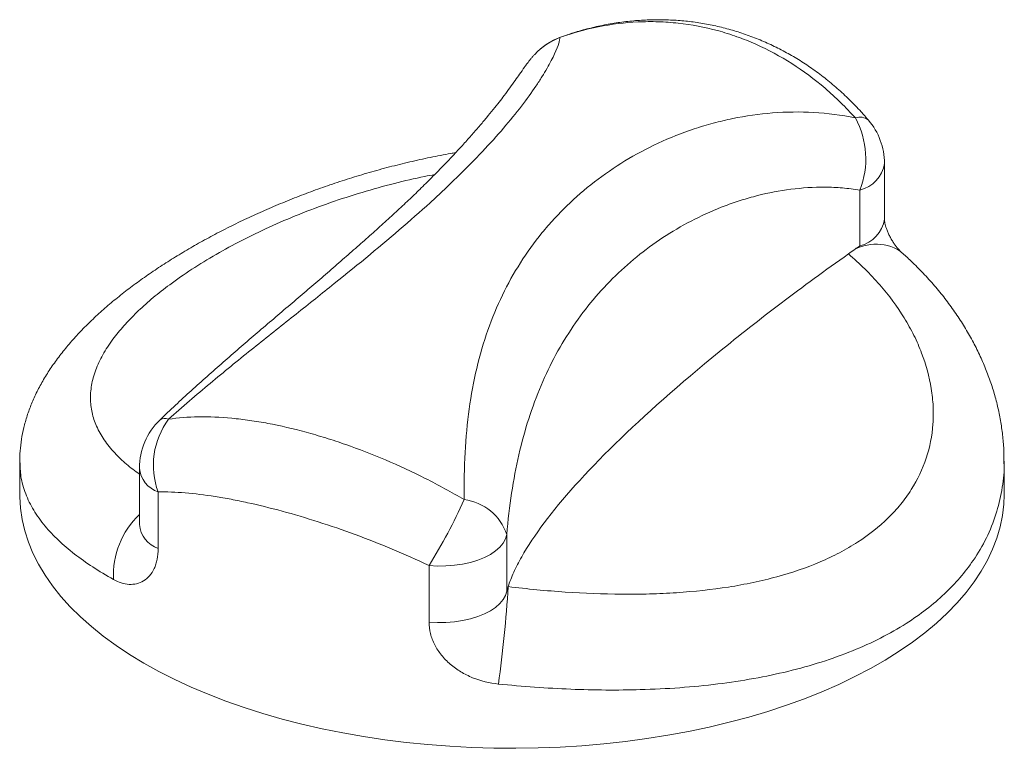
# Model space of a CAD drawing. Header units: millimetres. Extents: x 192.4 to 229.9, y 149.4 to 177.2.
import ezdxf

# ---------------------------------------------------------------- set-up
doc = ezdxf.new("R2010")
doc.units = ezdxf.units.MM
doc.layers.add('OBJECT', color=4, linetype='Continuous', lineweight=15)

# ---------------------------------------------------------------- blocks, each defined once
blk = doc.blocks.new('Knob, Burner')
at = {"color": 8, "linetype": 'Continuous', "lineweight": 15}
blk.add_line((0.143, 1.3707), (0.1465, 1.3723), dxfattribs=at)
at = {"color": 7, "linetype": 'Continuous', "lineweight": 15}
for p, q in [((0.067, 1.3191), (0.0683, 1.3205)), ((1.1163, 0.8264), (1.1163, 0.9936)), ((1.0426, 0.7466), (1.0426, 0.9137)), ((-1.475, 0.0995), (-1.475, 0)), ((1.475, 0), (1.475, 0.1006)), ((-1.1163, 0.0804), (-1.1163, -0.089)), ((-1.06, 0.0087), (-1.06, -0.1606)), ((-0.0154, -0.119), (-0.0154, -0.2884)), ((-0.2484, -0.3812), (-0.2484, -0.2119))]:
    blk.add_line(p, q, dxfattribs=at)
at = {"color": 7, "linetype": 'Continuous', "lineweight": 15, "flags": 128}
for points in [[(-1.475, 0), (-1.475, -0.0062), (-1.4729, -0.0403), (-1.4679, -0.0742), (-1.46, -0.1081), (-1.4491, -0.1417), (-1.4353, -0.1751), (-1.4186, -0.208), (-1.3991, -0.2406), (-1.3767, -0.2727), (-1.3515, -0.3042), (-1.3237, -0.3352), (-1.2932, -0.3654), (-1.26, -0.3949), (-1.2244, -0.4236), (-1.1862, -0.4515), (-1.1457, -0.4785), (-1.1029, -0.5045), (-1.0578, -0.5294), (-1.0106, -0.5533), (-0.9614, -0.5761), (-0.9102, -0.5978), (-0.8573, -0.6182), (-0.8025, -0.6374), (-0.7462, -0.6553), (-0.6884, -0.6719)], [(-0.6884, -0.6719), (-0.6292, -0.6871), (-0.5687, -0.701), (-0.507, -0.7134), (-0.4444, -0.7244), (-0.3808, -0.7339), (-0.3165, -0.742), (-0.2516, -0.7486), (-0.1861, -0.7536), (-0.1203, -0.7572), (-0.0542, -0.7592), (0.012, -0.7597), (0.0782, -0.7586), (0.1442, -0.756), (0.2099, -0.752), (0.2752, -0.7463), (0.3399, -0.7392), (0.4039, -0.7306), (0.4672, -0.7206), (0.5295, -0.709), (0.5907, -0.6961), (0.6508, -0.6817), (0.7095, -0.666), (0.7668, -0.649), (0.8226, -0.6306), (0.8767, -0.6109), (0.929, -0.5901), (0.9795, -0.568), (1.0279, -0.5448), (1.0744, -0.5205), (1.1186, -0.4952), (1.1606, -0.4688), (1.2003, -0.4415), (1.2376, -0.4133), (1.2723, -0.3843), (1.3045, -0.3545), (1.3341, -0.324), (1.361, -0.2929), (1.3851, -0.2611), (1.4065, -0.2289), (1.425, -0.1961), (1.4406, -0.163), (1.4534, -0.1296), (1.4632, -0.0959), (1.4701, -0.0619), (1.474, -0.0279), (1.475, 0)], [(-0.2484, -0.2119), (-0.2231, -0.2132), (-0.1976, -0.213), (-0.1725, -0.211), (-0.148, -0.2074), (-0.1245, -0.2023), (-0.1026, -0.1956), (-0.0825, -0.1876), (-0.0645, -0.1783), (-0.0489, -0.1679), (-0.0361, -0.1566), (-0.0261, -0.1446), (-0.0192, -0.1319), (-0.0154, -0.119)], [(-0.2484, -0.3812), (-0.2231, -0.3826), (-0.1976, -0.3823), (-0.1724, -0.3804), (-0.1479, -0.3768), (-0.1245, -0.3716), (-0.1025, -0.365), (-0.0824, -0.3569), (-0.0644, -0.3476), (-0.0489, -0.3373), (-0.036, -0.3259), (-0.026, -0.3139), (-0.0191, -0.3012), (-0.0154, -0.2882)]]:
    blk.add_lwpolyline(points, dxfattribs=at)
at = {"color": 7, "linetype": 'Continuous', "lineweight": 15}
for centre, radius, start, end in [((0.2147, 1.1843), 0.2, 109.9482, 137.0759), ((0.8053, 1.0074), 0.2552, 338.4602, 28.6697), ((0.9163, 0.9936), 0.2, 0, 40.483), ((-0.9163, 0.0804), 0.2, 133.9885, 180), ((-0.842, 0.089), 0.2323, 143.6595, 200.2139), ((-1.6401, 0.6573), 1.6408, 328.0146, 335.8431), ((-0.1617, -0.167), 0.1539, 18.1794, 83.0285), ((-3.3941, -0.0828), 3.3882, 351.7846, 356.7483)]:
    blk.add_arc(centre, radius, start, end, dxfattribs=at)
at = {"color": 8, "linetype": 'Continuous', "lineweight": 15}
for centre, radius, start, end in [((0.2131, 1.1858), 0.1978, 110.7556, 137.0704), ((1.0432, 1.0925), 0.0399, 50.8093, 110.5879), ((1.0205, 1.0081), 0.0969, 283.2076, 351.406), ((1.0205, 0.8409), 0.0969, 283.2076, 351.406), ((1.0916, 0.6193), 0.1325, 56.6822, 129.0233), ((-1.0402, 0.2039), 0.0253, 64.1421, 126.5467), ((-1.0327, 0.0881), 0.0839, 185.2827, 251.0201), ((-0.9411, -0.2416), 0.2533, 133.7422, 182.6851), ((-1.0327, -0.0813), 0.0839, 185.2827, 251.0201)]:
    blk.add_arc(centre, radius, start, end, dxfattribs=at)
at = {"color": 7, "linetype": 'Continuous', "lineweight": 15}
for points, knots in [([(1.0292, 1.1299), (1.0006, 1.1617), (0.9703, 1.1914), (0.9064, 1.2461), (0.8731, 1.2708), (0.8041, 1.3148), (0.7683, 1.3342), (0.7125, 1.359), (0.6936, 1.3667), (0.6551, 1.3804), (0.6358, 1.3864), (0.5774, 1.4023), (0.5381, 1.4097), (0.4784, 1.4162), (0.4585, 1.4176), (0.4183, 1.4189), (0.398, 1.4187), (0.3377, 1.4159), (0.2981, 1.4109), (0.2197, 1.3952), (0.1811, 1.3844), (0.143, 1.3707)], [0, 0, 0, 0, 0.125, 0.125, 0.25, 0.25, 0.375, 0.375, 0.4375, 0.4375, 0.5, 0.5, 0.625, 0.625, 0.6875, 0.6875, 0.75, 0.75, 0.875, 0.875, 1, 1, 1, 1]), ([(1.0682, 1.1233), (1.0611, 1.1317), (1.043, 1.1529), (1.0119, 1.1847), (0.9755, 1.2187), (0.9377, 1.2502), (0.8987, 1.279), (0.8587, 1.3052), (0.8179, 1.3288), (0.7759, 1.35), (0.7329, 1.3686), (0.6891, 1.3846), (0.6447, 1.3979), (0.5999, 1.4086), (0.5548, 1.4165), (0.5095, 1.4217), (0.4637, 1.4244), (0.4173, 1.4245), (0.3706, 1.422), (0.3237, 1.4168), (0.2769, 1.409), (0.2304, 1.3985), (0.1868, 1.3864), (0.1592, 1.3766), (0.1465, 1.3721)], [0, 0, 0, 0, 0.032044, 0.080987, 0.129463, 0.177571, 0.225336, 0.271711, 0.318071, 0.364348, 0.41048, 0.456411, 0.502093, 0.547491, 0.592425, 0.63713, 0.682305, 0.727934, 0.773974, 0.820367, 0.867038, 0.913901, 0.960594, 1, 1, 1, 1]), ([(0.143, 1.3707), (0.1433, 1.3693), (0.1433, 1.3672), (0.1424, 1.3615), (0.1415, 1.358), (0.1379, 1.3456), (0.1338, 1.3349), (0.1222, 1.3096), (0.1147, 1.295), (0.1008, 1.2706), (0.0957, 1.2621), (0.0846, 1.2443), (0.0785, 1.235), (0.0463, 1.1873), (0.0138, 1.1448), (-0.0641, 1.0539), (-0.1097, 1.0055), (-0.1749, 0.9418), (-0.1884, 0.9288), (-0.2162, 0.9026), (-0.2306, 0.8893), (-0.2748, 0.8491), (-0.3056, 0.8218), (-0.4021, 0.7388), (-0.4716, 0.6819), (-0.5835, 0.5922), (-0.6223, 0.5615), (-0.7009, 0.499), (-0.7409, 0.4673), (-0.8219, 0.4022), (-0.863, 0.3688), (-0.9457, 0.2997), (-0.9874, 0.264), (-1.0292, 0.2266)], [0, 0, 0, 0, 0.03125, 0.03125, 0.0625, 0.0625, 0.125, 0.125, 0.1875, 0.1875, 0.21875, 0.21875, 0.25, 0.25, 0.375, 0.375, 0.5, 0.5, 0.53125, 0.53125, 0.5625, 0.5625, 0.625, 0.625, 0.75, 0.75, 0.8125, 0.8125, 0.875, 0.875, 0.9375, 0.9375, 1, 1, 1, 1]), ([(0.0669, 1.3191), (0.0648, 1.3168), (0.0603, 1.3117), (0.0547, 1.3049), (0.0492, 1.2977), (0.0436, 1.2903), (0.0349, 1.2782), (0.024, 1.2626), (0.0096, 1.2422), (-0.0055, 1.221), (-0.0217, 1.1991), (-0.0383, 1.1775), (-0.0559, 1.1551), (-0.0758, 1.1308), (-0.0979, 1.1047), (-0.122, 1.077), (-0.1483, 1.0476), (-0.1769, 1.0167), (-0.2076, 0.9844), (-0.2406, 0.9508), (-0.2746, 0.9172), (-0.3099, 0.8832), (-0.3465, 0.849), (-0.3855, 0.8132), (-0.4262, 0.7767), (-0.4687, 0.7391), (-0.5127, 0.7006), (-0.5582, 0.6612), (-0.6049, 0.6211), (-0.6526, 0.5803), (-0.7012, 0.5388), (-0.7501, 0.4971), (-0.7989, 0.4554), (-0.8472, 0.4136), (-0.8954, 0.3715), (-0.9432, 0.3288), (-0.9906, 0.2854), (-1.0279, 0.2506), (-1.0493, 0.2298), (-1.0552, 0.2242)], [0, 0, 0, 0, 0.008231, 0.017965, 0.029449, 0.043511, 0.061604, 0.101034, 0.133991, 0.169162, 0.202528, 0.229911, 0.25867, 0.287693, 0.317102, 0.346869, 0.376975, 0.407408, 0.438159, 0.469222, 0.50059, 0.528889, 0.558959, 0.58869, 0.618585, 0.648575, 0.678594, 0.708564, 0.738436, 0.768167, 0.797725, 0.827098, 0.85531, 0.883033, 0.910336, 0.937253, 0.963832, 0.990109, 1, 1, 1, 1]), ([(-0.143, -0.0142), (-0.1436, 0.0348), (-0.1428, 0.0816), (-0.1379, 0.1718), (-0.1339, 0.2153), (-0.1223, 0.2993), (-0.1148, 0.3399), (-0.0962, 0.4187), (-0.0851, 0.457), (-0.0465, 0.5666), (-0.0139, 0.6337), (0.0453, 0.7268), (0.0668, 0.7566), (0.1017, 0.7995), (0.1137, 0.8134), (0.1385, 0.8404), (0.1512, 0.8536), (0.2168, 0.9173), (0.275, 0.9622), (0.4024, 1.0397), (0.4716, 1.0722), (0.5651, 1.1033), (0.5842, 1.109), (0.6227, 1.1193), (0.6421, 1.1239), (0.701, 1.136), (0.7409, 1.1417), (0.8218, 1.1481), (0.8629, 1.1487), (0.9456, 1.144), (0.9873, 1.1387), (1.0292, 1.1299)], [0, 0, 0, 0, 0.0625, 0.0625, 0.125, 0.125, 0.1875, 0.1875, 0.25, 0.25, 0.375, 0.375, 0.4375, 0.4375, 0.46875, 0.46875, 0.5, 0.5, 0.625, 0.625, 0.75, 0.75, 0.78125, 0.78125, 0.8125, 0.8125, 0.875, 0.875, 0.9375, 0.9375, 1, 1, 1, 1]), ([(-0.1686, 1.0258), (-0.1734, 1.0251), (-0.1989, 1.0209), (-0.2449, 1.0117), (-0.3063, 0.9983), (-0.3672, 0.9832), (-0.4275, 0.9666), (-0.4869, 0.9487), (-0.5453, 0.9294), (-0.6027, 0.909), (-0.659, 0.8874), (-0.7142, 0.8646), (-0.7681, 0.8409), (-0.8206, 0.8162), (-0.8716, 0.7907), (-0.921, 0.7644), (-0.9686, 0.7374), (-1.0146, 0.7097), (-1.059, 0.6812), (-1.1018, 0.652), (-1.1431, 0.6219), (-1.1825, 0.5911), (-1.22, 0.5596), (-1.2555, 0.5273), (-1.2888, 0.4943), (-1.3198, 0.4607), (-1.3484, 0.4264), (-1.3746, 0.3911), (-1.3981, 0.3553), (-1.4186, 0.319), (-1.4359, 0.2827), (-1.45, 0.2466), (-1.4608, 0.2108), (-1.4686, 0.1756), (-1.4732, 0.1408), (-1.4752, 0.1156), (-1.4748, 0.102), (-1.4747, 0.0999)], [0, 0, 0, 0, 0.007033, 0.037395, 0.067775, 0.098171, 0.128583, 0.159011, 0.189313, 0.219529, 0.249794, 0.280082, 0.310359, 0.340602, 0.370792, 0.400919, 0.430981, 0.46097, 0.49119, 0.521623, 0.552251, 0.583061, 0.614036, 0.645162, 0.676433, 0.707424, 0.738713, 0.770085, 0.801205, 0.831755, 0.861443, 0.890069, 0.917536, 0.94406, 0.969969, 0.995369, 1, 1, 1, 1]), ([(1.0426, 0.9137), (1.0253, 0.9166), (1.0079, 0.9187), (0.9731, 0.9215), (0.9558, 0.9223), (0.904, 0.9226), (0.8698, 0.9204), (0.8021, 0.9118), (0.7687, 0.9054), (0.7194, 0.8929), (0.7032, 0.8883), (0.6709, 0.8781), (0.6549, 0.8726), (0.5762, 0.8429), (0.5173, 0.8129), (0.4077, 0.7426), (0.3569, 0.7023), (0.287, 0.6342), (0.2647, 0.6102), (0.2224, 0.5597), (0.2026, 0.5334), (0.1468, 0.4512), (0.1146, 0.3921), (0.0738, 0.2957), (0.0613, 0.2622), (0.0392, 0.1929), (0.0294, 0.1572), (0.0125, 0.0832), (0.0052, 0.045), (-0.0068, -0.0346), (-0.0117, -0.0758), (-0.0154, -0.119)], [0, 0, 0, 0, 0.03125, 0.03125, 0.0625, 0.0625, 0.125, 0.125, 0.1875, 0.1875, 0.21875, 0.21875, 0.25, 0.25, 0.375, 0.375, 0.5, 0.5, 0.5625, 0.5625, 0.625, 0.625, 0.75, 0.75, 0.8125, 0.8125, 0.875, 0.875, 0.9375, 0.9375, 1, 1, 1, 1]), ([(1.1643, 0.7302), (1.1639, 0.7306), (1.1629, 0.7315), (1.1596, 0.7348), (1.1548, 0.7402), (1.1492, 0.7473), (1.1432, 0.756), (1.1369, 0.7661), (1.1312, 0.7768), (1.1261, 0.7878), (1.1223, 0.798), (1.1194, 0.8072), (1.1176, 0.8147), (1.1167, 0.8208), (1.1163, 0.8251), (1.1163, 0.8259), (1.1163, 0.8263)], [0, 0, 0, 0, 0.058365, 0.136111, 0.211961, 0.291188, 0.374699, 0.457117, 0.537601, 0.614472, 0.6901, 0.753693, 0.818917, 0.887657, 0.951753, 1, 1, 1, 1]), ([(1.0426, 0.7466), (1.0425, 0.7465), (1.0424, 0.7464), (1.0422, 0.7463), (1.0415, 0.7458), (1.0409, 0.7453), (1.0402, 0.7449), (1.0375, 0.743), (1.0347, 0.741), (1.032, 0.7391), (1.0298, 0.7376), (1.0276, 0.736), (1.0255, 0.7345), (1.0197, 0.7304), (1.0139, 0.7264), (1.0082, 0.7223)], [-0.000013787, -0.000013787, -0.000013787, -0.000013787, 0, 0, 0, 0.000069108, 0.000069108, 0.000069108, 0.000345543, 0.000345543, 0.000345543, 0.000568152, 0.000568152, 0.000568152, 0.001157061, 0.001157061, 0.001157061, 0.001157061]), ([(-0.0114, -0.275), (0.046, -0.2819), (0.1031, -0.2874), (0.2165, -0.2951), (0.2729, -0.2973), (0.3571, -0.2979), (0.385, -0.2977), (0.4398, -0.2962), (0.4669, -0.2949), (0.5468, -0.2896), (0.5986, -0.284), (0.6739, -0.2723), (0.6986, -0.2677), (0.7472, -0.2575), (0.7709, -0.2518), (0.8398, -0.233), (0.8829, -0.2182), (0.9434, -0.1924), (0.9629, -0.1832), (1.0004, -0.1635), (1.0186, -0.1529), (1.0702, -0.1197), (1.1008, -0.0954), (1.1411, -0.056), (1.1536, -0.0423), (1.1767, -0.014), (1.1873, 0.0008), (1.2161, 0.0462), (1.2309, 0.0778), (1.2524, 0.1433), (1.259, 0.1771), (1.2628, 0.2295), (1.263, 0.2473), (1.2614, 0.2829), (1.2595, 0.3007), (1.251, 0.3541), (1.2414, 0.3896), (1.2211, 0.4427), (1.2134, 0.4604), (1.196, 0.4955), (1.1863, 0.5131), (1.1546, 0.5648), (1.13, 0.5981), (1.0741, 0.6622), (1.0429, 0.693), (1.0082, 0.7223)], [0, 0, 0, 0, 0.0625, 0.0625, 0.125, 0.125, 0.15625, 0.15625, 0.1875, 0.1875, 0.25, 0.25, 0.28125, 0.28125, 0.3125, 0.3125, 0.375, 0.375, 0.40625, 0.40625, 0.4375, 0.4375, 0.5, 0.5, 0.53125, 0.53125, 0.5625, 0.5625, 0.625, 0.625, 0.6875, 0.6875, 0.71875, 0.71875, 0.75, 0.75, 0.8125, 0.8125, 0.84375, 0.84375, 0.875, 0.875, 0.9375, 0.9375, 1, 1, 1, 1]), ([(1.0082, 0.7223), (0.9388, 0.6731), (0.8719, 0.624), (0.7428, 0.5262), (0.6807, 0.4774), (0.5024, 0.3321), (0.3983, 0.24), (0.2205, 0.0661), (0.15, -0.0126), (0.0698, -0.1196), (0.0473, -0.1534), (0.0202, -0.2014), (0.0123, -0.2169), (-0.0012, -0.2468), (-0.0068, -0.2612), (-0.0114, -0.275)], [0, 0, 0, 0, 0.125, 0.125, 0.25, 0.25, 0.5, 0.5, 0.75, 0.75, 0.875, 0.875, 0.9375, 0.9375, 1, 1, 1, 1]), ([(1.4746, 0.1003), (1.4746, 0.1106), (1.4745, 0.1352), (1.4713, 0.1743), (1.4655, 0.2175), (1.457, 0.2607), (1.4458, 0.3038), (1.4319, 0.3466), (1.4155, 0.3891), (1.3964, 0.4311), (1.3747, 0.4728), (1.3504, 0.5139), (1.3235, 0.5542), (1.2942, 0.5936), (1.2625, 0.632), (1.2285, 0.6692), (1.1958, 0.7019), (1.1736, 0.7216), (1.1643, 0.7299)], [0, 0, 0, 0, 0.044949, 0.107408, 0.170323, 0.233626, 0.297235, 0.361061, 0.424929, 0.489594, 0.554758, 0.620358, 0.686307, 0.752516, 0.818896, 0.885365, 0.951829, 1, 1, 1, 1]), ([(-1.0292, 0.2266), (-1.0006, 0.2311), (-0.9705, 0.2335), (-0.9073, 0.2345), (-0.8741, 0.2331), (-0.8218, 0.2281), (-0.8039, 0.226), (-0.7678, 0.2208), (-0.7495, 0.2178), (-0.6939, 0.2073), (-0.6559, 0.1985), (-0.5976, 0.1827), (-0.5779, 0.1769), (-0.5381, 0.1645), (-0.5181, 0.1579), (-0.4583, 0.137), (-0.4184, 0.1216), (-0.3389, 0.0878), (-0.2992, 0.0695), (-0.22, 0.0296), (-0.1811, 0.0083), (-0.143, -0.0142)], [0, 0, 0, 0, 0.125, 0.125, 0.25, 0.25, 0.3125, 0.3125, 0.375, 0.375, 0.5, 0.5, 0.5625, 0.5625, 0.625, 0.625, 0.75, 0.75, 0.875, 0.875, 1, 1, 1, 1]), ([(-0.2484, -0.2119), (-0.2847, -0.1945), (-0.3215, -0.1781), (-0.3958, -0.147), (-0.4329, -0.1325), (-0.5067, -0.1053), (-0.5435, -0.0927), (-0.6167, -0.0693), (-0.6533, -0.0584), (-0.724, -0.0392), (-0.7585, -0.0307), (-0.8087, -0.0197), (-0.8252, -0.0163), (-0.8578, -0.0102), (-0.8739, -0.0074), (-0.9522, 0.005), (-1.0088, 0.0098), (-1.06, 0.0087)], [0, 0, 0, 0, 0.125, 0.125, 0.25, 0.25, 0.375, 0.375, 0.5, 0.5, 0.625, 0.625, 0.6875, 0.6875, 0.75, 0.75, 1, 1, 1, 1]), ([(-1.1942, -0.2535), (-1.1863, -0.2579), (-1.1784, -0.2614), (-1.1626, -0.2663), (-1.1548, -0.2677), (-1.1394, -0.2686), (-1.1318, -0.2679), (-1.1172, -0.2644), (-1.1103, -0.2616), (-1.0973, -0.2537), (-1.0912, -0.2485), (-1.0805, -0.2362), (-1.0758, -0.229), (-1.07, -0.2166), (-1.0683, -0.2121), (-1.0653, -0.2028), (-1.0641, -0.198), (-1.0611, -0.183), (-1.06, -0.1722), (-1.06, -0.1606)], [0, 0, 0, 0, 0.125, 0.125, 0.25, 0.25, 0.375, 0.375, 0.5, 0.5, 0.625, 0.625, 0.75, 0.75, 0.8125, 0.8125, 0.875, 0.875, 1, 1, 1, 1]), ([(-0.0154, -0.2883), (-0.0154, -0.2882), (-0.0154, -0.2882), (-0.0154, -0.2882), (-0.0153, -0.2879), (-0.0152, -0.2877), (-0.0152, -0.2874), (-0.0149, -0.2864), (-0.0146, -0.2853), (-0.0142, -0.2843), (-0.014, -0.2834), (-0.0138, -0.2826), (-0.0135, -0.2818), (-0.0128, -0.2795), (-0.0121, -0.2773), (-0.0114, -0.275)], [-0.000009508, -0.000009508, -0.000009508, -0.000009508, 0, 0, 0, 0.000068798, 0.000068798, 0.000068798, 0.000343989, 0.000343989, 0.000343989, 0.000562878, 0.000562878, 0.000562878, 0.001146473, 0.001146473, 0.001146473, 0.001146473]), ([(-0.2484, -0.3812), (-0.2484, -0.3928), (-0.2469, -0.4045), (-0.2411, -0.4273), (-0.2369, -0.4384), (-0.2258, -0.46), (-0.2189, -0.4706), (-0.2032, -0.49), (-0.1944, -0.4991), (-0.1748, -0.5159), (-0.1642, -0.5235), (-0.1419, -0.537), (-0.1302, -0.5429), (-0.0932, -0.558), (-0.0674, -0.5643), (-0.0407, -0.567)], [0, 0, 0, 0, 0.125, 0.125, 0.25, 0.25, 0.375, 0.375, 0.5, 0.5, 0.625, 0.625, 0.75, 0.75, 1, 1, 1, 1])]:
    blk.add_open_spline(points, degree=3, knots=knots, dxfattribs=at)
at = {"color": 8, "linetype": 'Continuous', "lineweight": 15}
for points, knots in [([(-0.2316, 0.9601), (-0.2416, 0.9583), (-0.2822, 0.9509), (-0.3551, 0.9334), (-0.4496, 0.9075), (-0.5452, 0.8764), (-0.6383, 0.8414), (-0.7271, 0.8034), (-0.81, 0.7632), (-0.8877, 0.7209), (-0.9601, 0.6765), (-1.0228, 0.6329), (-1.0756, 0.5914), (-1.1201, 0.552), (-1.1591, 0.5121), (-1.1944, 0.4698), (-1.2239, 0.4257), (-1.2465, 0.3795), (-1.2601, 0.3339), (-1.2644, 0.2894), (-1.2595, 0.2466), (-1.2458, 0.2051), (-1.2231, 0.1647), (-1.1924, 0.1268), (-1.157, 0.0925), (-1.1295, 0.0718), (-1.1163, 0.0619)], [0, 0, 0, 0, 0.013134, 0.053349, 0.097397, 0.141444, 0.186726, 0.232005, 0.275504, 0.319, 0.363868, 0.408735, 0.445728, 0.482721, 0.520612, 0.558503, 0.602883, 0.647264, 0.693143, 0.739025, 0.783897, 0.828772, 0.874986, 0.921201, 0.962289, 1, 1, 1, 1]), ([(-1.1942, -0.2535), (-1.2153, -0.2411), (-1.2574, -0.2163), (-1.3121, -0.1772), (-1.36, -0.1364), (-1.4012, -0.0926), (-1.4346, -0.0462), (-1.4588, 0.0035), (-1.4729, 0.052), (-1.4738, 0.0848), (-1.4742, 0.0995)], [0, 0, 0, 0, 0.119899, 0.239799, 0.362511, 0.485223, 0.618127, 0.751031, 0.88778, 1, 1, 1, 1]), ([(1.4742, 0.1006), (1.4745, 0.0961), (1.4761, 0.0666), (1.4689, 0.0133), (1.4521, -0.0593), (1.4234, -0.1297), (1.3865, -0.193), (1.3437, -0.2487), (1.2969, -0.2977), (1.243, -0.3436), (1.1796, -0.3881), (1.106, -0.4299), (1.0211, -0.4686), (0.9282, -0.5021), (0.8291, -0.5297), (0.7253, -0.5514), (0.6169, -0.5678), (0.5034, -0.5788), (0.3908, -0.5844), (0.2816, -0.5855), (0.1757, -0.5829), (0.0681, -0.577), (-0.0044, -0.5703), (-0.0407, -0.567)], [0, 0, 0, 0, 0.0093665, 0.0618934, 0.1144193, 0.1685611, 0.2227022, 0.2667133, 0.3107242, 0.3557007, 0.4006773, 0.4520416, 0.5034066, 0.5562848, 0.6091639, 0.6604298, 0.7116963, 0.7643882, 0.8170802, 0.8623263, 0.9075722, 0.9537863, 1, 1, 1, 1])]:
    blk.add_open_spline(points, degree=3, knots=knots, dxfattribs=at)
blk = doc.blocks.new('Nh1992')
at = {"layer": 'OBJECT', "xscale": 12.7, "yscale": 12.7, "zscale": 12.7}
blk.add_blockref('Knob, Burner', (18.732, 9.648), dxfattribs=at)

msp = doc.modelspace()

# ---------------------------------------------------------------- block references
at = {"layer": 'OBJECT'}
msp.add_blockref('Nh1992', (192.437, 149.442), dxfattribs=at)

doc.saveas('drawing.dxf')
